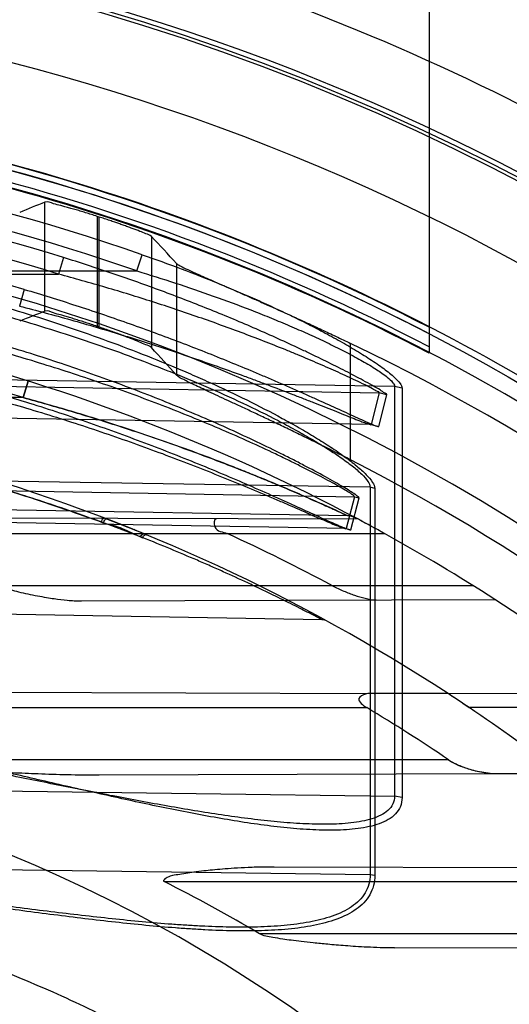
# Model space of a CAD drawing. Header units: millimetres. Extents: x 0 to 297, y 0 to 210.
# Tile 102 of 256: x 146.9301 to 147.0144, y 93.246 to 93.4157. Entities that reach past the tile are written whole.
import ezdxf

# ---------------------------------------------------------------- set-up
doc = ezdxf.new("R2010")
doc.units = ezdxf.units.MM
doc.header["$LTSCALE"] = 16.335
doc.layers.get('0').update_dxf_attribs({"linetype": 'CONTINUOUS'})
for name, color, linetype in [('01_GLOBAL', 7, 'CONTINUOUS'), ('INTFCLR_1', 7, 'CONTINUOUS'), ('INTFCLR_144815', 7, 'CONTINUOUS')]:
    doc.layers.add(name, color=color, linetype=linetype)

msp = doc.modelspace()

# ---------------------------------------------------------------- linework, layer by layer
at = {"color": 7, "linetype": 'Continuous'}
msp.add_circle((147.7028034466, 92.1254639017), 2.28, dxfattribs=at)
at = {"color": 9, "linetype": 'Continuous'}
msp.add_arc((147.7028034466, 92.1254639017), 2.2507792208, 92.9674534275, 177.0325465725, dxfattribs=at)
at = {"layer": '01_GLOBAL', "color": 7, "linetype": 'Continuous'}
msp.add_circle((147.7028034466, 92.1254639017), 2.31, dxfattribs=at)
at = {"layer": 'INTFCLR_1', "color": 6, "linetype": 'Continuous'}
for p, q in [((147.0006356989, 93.5296316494), (147.0006356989, 93.3582202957)), ((146.9514451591, 93.3271316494), (146.9519271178, 93.3269333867)), ((147.003905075, 93.2995338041), (146.9911526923, 93.29957831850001)), ((147.0120154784, 93.2857578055), (147.0232658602, 93.28579707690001))]:
    msp.add_line(p, q, dxfattribs=at)
at = {"layer": 'INTFCLR_1', "color": 9, "linetype": 'Continuous'}
for p, q in [((146.9376538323, 93.3747205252), (146.9368146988, 93.37185870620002)), ((146.9503000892, 93.3724154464), (146.9512280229, 93.375205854)), ((146.8266356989, 93.3724154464), (146.9503000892, 93.3724154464)), ((146.8506356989, 93.37185870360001), (146.9368146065, 93.37185870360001)), ((146.9308989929, 93.3692313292), (146.9300996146, 93.3663570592)), ((146.9946795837, 93.35250458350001), (146.8535833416, 93.3548949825)), ((146.8535833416, 93.3538204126), (146.9920326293, 93.35140553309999)), ((146.9315782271, 93.35342562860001), (146.9307336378, 93.3505628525)), ((146.9307336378, 93.3505628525), (146.9315782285, 93.3534256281)), ((146.994679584, 93.35250458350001), (146.9946795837, 93.2818556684)), ((146.9959774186, 93.3521934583), (146.9946795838, 93.35250458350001)), ((146.9959774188, 93.3521934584), (146.9959774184, 93.2816143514)), ((146.9307336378, 93.3505628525), (146.8506356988, 93.3505628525)), ((146.9920326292, 93.35140553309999), (146.990652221, 93.3459279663)), ((146.9919774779, 93.3455931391), (146.9933480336, 93.3510757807)), ((146.9933480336, 93.3510757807), (146.9920326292, 93.35140553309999)), ((146.9906522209, 93.3459279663), (146.8535833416, 93.3483187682)), ((146.990652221, 93.3459279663), (146.9919774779, 93.3455931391)), ((146.9904780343, 93.33510257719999), (146.8326356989, 93.33777668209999)), ((146.8326356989, 93.33619617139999), (146.9877702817, 93.33349026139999)), ((146.9877702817, 93.33349026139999), (146.9863558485, 93.328013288)), ((146.9877702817, 93.33349026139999), (146.9885780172, 93.3332827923)), ((146.9904780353, 93.33510257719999), (146.9904780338, 93.26835819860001)), ((146.9912744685, 93.3349071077), (146.9904780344, 93.33510257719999)), ((146.9912744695, 93.3349071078), (146.991274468, 93.2682065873)), ((146.986619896, 93.3301892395), (146.8535833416, 93.33251140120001)), ((146.9871699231, 93.3278024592), (146.9885780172, 93.3332827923)), ((146.9863558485, 93.328013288), (146.8326356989, 93.330694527)), ((146.9884467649, 93.329587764), (146.8915173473, 93.32992611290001)), ((146.8922430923, 93.3271316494), (146.9929641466, 93.3271316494)), ((146.9507953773, 93.32661484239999), (146.9514451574, 93.3271316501)), ((146.9863558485, 93.328013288), (146.9871699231, 93.3278024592)), ((147.008235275, 93.3181316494), (146.926188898, 93.3181316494)), ((146.9822175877, 93.3122633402), (146.8326356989, 93.3148743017)), ((146.9407433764, 93.31550901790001), (147.0119716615, 93.3157576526)), ((146.9035309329, 93.2998841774), (146.9911526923, 93.29957831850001)), ((147.0350701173, 93.29942501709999), (147.003905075, 93.2995338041)), ((146.8266356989, 93.2971316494), (146.9898811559, 93.2971316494)), ((147.0380017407, 93.2971316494), (147.0075233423, 93.2971316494)), ((147.0039576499, 93.2881316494), (146.8944553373, 93.2881316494)), ((146.9437845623, 93.2855196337), (147.0120154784, 93.2857578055)), ((146.8535833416, 93.283709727), (146.9946795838, 93.2818556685)), ((146.9959774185, 93.2816143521), (146.9946795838, 93.2818556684)), ((146.8326356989, 93.2704323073), (146.9904780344, 93.26835819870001)), ((147.032664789, 93.26943341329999), (146.973970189, 93.26963829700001)), ((146.9904780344, 93.26835819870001), (146.9912744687, 93.2682065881)), ((146.9549877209, 93.2671316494), (147.0313801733, 93.2671316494)), ((147.0413799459, 93.2581316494), (146.9714198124, 93.2581316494)), ((146.9946540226, 93.2556972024), (147.0473700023, 93.2558812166))]:
    msp.add_line(p, q, dxfattribs=at)
at = {"layer": 'INTFCLR_1', "color": 7, "linetype": 'Continuous'}
for p, q in [((146.9514451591, 93.3271316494), (146.9448683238, 93.32974448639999)), ((146.9451096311, 93.3296514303), (146.949770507, 93.3278132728)), ((146.9929641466, 93.3271316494), (146.9916295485, 93.3278667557)), ((147.006412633, 93.297876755), (147.0075233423, 93.2971316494)), ((147.0089912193, 93.2861444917), (147.0111384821, 93.28579680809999))]:
    msp.add_line(p, q, dxfattribs=at)
at = {"layer": 'INTFCLR_1', "color": 6, "linetype": 'Continuous'}
for centre, radius, start, end in [((146.8326356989, 93.03763164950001), 0.36591769, 62.6696856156, 90.00000000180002), ((146.8326356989, 93.03763164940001), 0.3629177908, 62.4245665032, 90), ((146.8326356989, 93.03763164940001), 0.3620710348, 270, 90.00000002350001), ((146.8328686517, 93.03762897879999), 0.3530026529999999, 72.7321003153, 86.6152856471), ((146.8326356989, 93.03763164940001), 0.3440948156, 270, 90.00000002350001), ((146.8320992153, 93.0351257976), 0.3211890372, 61.7776811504, 65.3868155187), ((146.8326356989, 93.03763164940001), 0.330931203, 57.18603115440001, 61.0218089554), ((146.8342855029, 93.03826155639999), 0.3020325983, 55.82187042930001, 58.9917382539), ((146.8326356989, 93.03763164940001), 0.312931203, 52.4700577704, 56.0223614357), ((146.8424927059, 93.04223978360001), 0.2514587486, 59.1550388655, 63.42494595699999)]:
    msp.add_arc(centre, radius, start, end, dxfattribs=at)
at = {"layer": 'INTFCLR_1', "color": 9, "linetype": 'Continuous'}
for centre, radius, start, end in [((146.8326356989, 93.03763164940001), 0.3649325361, 62.58972046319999, 87.6442799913), ((146.8326356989, 93.03763164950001), 0.3619407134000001, 62.3438421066, 87.6442799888), ((146.8337322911, 93.0377341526), 0.3573407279, 70.80368684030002, 87.7501121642), ((146.8337755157, 93.03773306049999), 0.3543871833, 70.8036894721, 86.80439256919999), ((146.8329253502, 93.037652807), 0.3499809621, 72.73193137, 86.6160883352), ((146.8324070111, 93.03763150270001), 0.3459177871, 73.4574954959, 86.4686572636), ((146.8326356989, 93.03763164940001), 0.330931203, 61.9120625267, 89.9999999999), ((146.8326876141, 93.0376292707), 0.3279336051, 72.6035705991, 86.3466731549), ((146.8326356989, 93.03763164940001), 0.312931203, 56.81755615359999, 90), ((146.9865675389, 93.3271896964), 0.003, 62.0044590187, 88.99999997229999), ((146.95867832, 93.34523383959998), 0.0202189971, 247.0530898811, 248.5131805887), ((146.8326356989, 93.03763164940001), 0.330931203, 52.2866422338, 57.18603115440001), ((146.9821861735, 93.3104636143), 0.0018, 61.2710318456, 88.99999997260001), ((146.8326356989, 93.03763164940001), 0.2529307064, 22.4933176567, 89.9999999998)]:
    msp.add_arc(centre, radius, start, end, dxfattribs=at)
at = {"layer": 'INTFCLR_1', "color": 7, "linetype": 'Continuous'}
for centre, radius, start, end in [((146.8326356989, 93.03763164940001), 0.330931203, 61.0218089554, 61.9120625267), ((146.8338567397, 93.0398898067), 0.3283641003, 61.2831589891, 61.91451140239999), ((146.8412232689, 93.05351315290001), 0.3128768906, 61.267211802, 61.93014629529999), ((146.8903799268, 93.17969139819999), 0.1595848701, 67.6576901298, 68.1513111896), ((146.8326356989, 93.03763164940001), 0.312931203, 56.0223614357, 56.81755615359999), ((146.926650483, 93.1805337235), 0.1418777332, 56.3102727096, 57.0084549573)]:
    msp.add_arc(centre, radius, start, end, dxfattribs=at)
at = {"layer": 'INTFCLR_1', "color": 9, "linetype": 'Continuous'}
for points, knots in [([(146.8935998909, 93.37417166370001), (146.8983955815, 93.37331405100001), (146.9079298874, 93.3713903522), (146.9220557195, 93.36786602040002), (146.9359486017, 93.3636988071), (146.9473142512, 93.359669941), (146.9551345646, 93.35653804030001), (146.9595557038, 93.35465550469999), (146.9639060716, 93.35272511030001), (146.9691987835, 93.3502259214), (146.9743277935, 93.3475782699), (146.9782563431, 93.3453851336), (146.9810431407, 93.3437364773), (146.9836521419, 93.34208657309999), (146.986026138, 93.34045773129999), (146.9880823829, 93.3388925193), (146.9897256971, 93.3374287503), (146.9908312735, 93.3361782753), (146.9912744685, 93.33527954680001), (146.9912744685, 93.3349071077)], [0, 0, 0, 0, 0.1368680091, 0.2731479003, 0.4088782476, 0.5442043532, 0.6117611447, 0.6455181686, 0.6791986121, 0.7454685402, 0.8099256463, 0.8413136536, 0.871861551, 0.9008796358, 0.9280292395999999, 0.952698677, 0.9735151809, 0.9895366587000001, 1, 1, 1, 1]), ([(146.9933480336, 93.3510757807), (146.9933792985, 93.3512013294), (146.9927574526, 93.3514459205), (146.992134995, 93.3519833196), (146.9907652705, 93.3526981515), (146.989335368, 93.35350800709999), (146.9877732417, 93.3543346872), (146.9862149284, 93.3551474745), (146.9839890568, 93.3562803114), (146.981682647, 93.35741867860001), (146.9793052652, 93.3585585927), (146.9768367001, 93.3597196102), (146.9736936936, 93.3611556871), (146.9685674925, 93.3634108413), (146.9620244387, 93.3661284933), (146.9540238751, 93.36920226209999), (146.9458900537, 93.37208298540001), (146.9404074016, 93.3738645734), (146.9376538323, 93.3747205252)], [0, 0, 0, 0, 0.0064003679, 0.0232334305, 0.0481998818, 0.07868972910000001, 0.1059654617, 0.1352473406, 0.1657372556, 0.2294765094, 0.2624929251, 0.2961588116, 0.3644239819, 0.4334261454, 0.5731906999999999, 0.7148597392, 0.8573560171, 1, 1, 1, 1]), ([(146.9512280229, 93.375205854), (146.9534664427, 93.3744265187), (146.9579160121, 93.3728132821), (146.9645116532, 93.3702194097), (146.9699301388, 93.3679066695), (146.9742057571, 93.3659595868), (146.9773662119, 93.3644543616), (146.9804683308, 93.36290511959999), (146.9834846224, 93.3613191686), (146.9863801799, 93.35970656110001), (146.9891078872, 93.3580812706), (146.9912389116, 93.3567010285), (146.9931047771, 93.3553723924), (146.9944885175, 93.35427440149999), (146.9955640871, 93.35317195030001), (146.9959774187, 93.3524811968), (146.9959774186, 93.3521934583)], [0, 0, 0, 0, 0.1399170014, 0.2793576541, 0.4183287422, 0.4876370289, 0.5566821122, 0.6249632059, 0.6923126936, 0.7578375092, 0.8205796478, 0.8797551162, 0.9075609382, 0.9559781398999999, 0.9830143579, 1, 1, 1, 1]), ([(146.9885780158, 93.333282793), (146.9885998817, 93.3333682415), (146.9882506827, 93.333589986), (146.9878108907, 93.33396315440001), (146.9868898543, 93.33452579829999), (146.9857484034, 93.33522556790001), (146.9843322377, 93.3360419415), (146.9820944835, 93.3372956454), (146.9796398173, 93.33860801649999), (146.9770126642, 93.33996282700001), (146.9741404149, 93.34140698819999), (146.9703818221, 93.34322724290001), (146.9657137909, 93.34538021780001), (146.9592363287, 93.34822396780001), (146.9508861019, 93.3516210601), (146.9423331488, 93.3547519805), (146.9353448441, 93.35710352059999), (146.9282608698, 93.3593497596), (146.9211062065, 93.3614140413), (146.9138919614, 93.3632946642), (146.9066495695, 93.3650501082), (146.8939591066, 93.3677837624), (146.875706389, 93.37075851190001), (146.8540221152, 93.3728256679), (146.8396438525, 93.37326670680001), (146.8326356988, 93.37326202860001)], [0, 0, 0, 0, 0.00162462, 0.005738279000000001, 0.0122045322, 0.020624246, 0.0307531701, 0.0421855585, 0.06792149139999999, 0.08199191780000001, 0.09663587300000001, 0.1271351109, 0.1589097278, 0.191316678, 0.2574313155, 0.3249182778, 0.3590433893, 0.3932372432, 0.4617974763, 0.496170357, 0.5305546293, 0.5990535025, 0.7352415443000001, 0.8709143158, 1, 1, 1, 1]), ([(146.9877702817, 93.33349026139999), (146.9877924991, 93.3335727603), (146.9874414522, 93.33378387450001), (146.9870086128, 93.3341388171), (146.9860907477, 93.3346743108), (146.9849566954, 93.3353403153), (146.9835480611, 93.3361172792), (146.9813222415, 93.3373106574), (146.9788809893, 93.3385593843), (146.9762686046, 93.3398481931), (146.9734114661, 93.341222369), (146.9696726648, 93.3429541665), (146.965029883, 93.3450018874), (146.9585856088, 93.3477069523), (146.9502783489, 93.350937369), (146.9417736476, 93.3539122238), (146.9348245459, 93.3561461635), (146.9277771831, 93.3582806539), (146.9206610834, 93.36024121), (146.9134869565, 93.36202664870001), (146.9062823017, 93.363693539), (146.8936550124, 93.3662890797), (146.8754987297, 93.3691105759), (146.8539244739, 93.3710701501), (146.8396164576, 93.3714873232), (146.832635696, 93.3714823)], [0, 0, 0, 0, 0.0015875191, 0.005652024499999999, 0.0120574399, 0.0204079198, 0.0304610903, 0.0418143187, 0.0673891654, 0.08137944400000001, 0.0959450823, 0.1262962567, 0.1579362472, 0.190224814, 0.2561523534, 0.3235168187, 0.357604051, 0.3917751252, 0.4603324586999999, 0.4947236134, 0.5291383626, 0.5977313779, 0.7342178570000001, 0.8702910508, 1, 1, 1, 1]), ([(146.8933131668, 93.3724154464), (146.8980804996, 93.3715931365), (146.9075629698, 93.36978265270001), (146.9216134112, 93.3664344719), (146.9354324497, 93.36247824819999), (146.9467412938, 93.35864942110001), (146.9545255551, 93.35567282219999), (146.9589228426, 93.3538790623), (146.9632513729, 93.35204944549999), (146.9685129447, 93.3496703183), (146.9736178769, 93.34715545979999), (146.9775261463, 93.3450669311), (146.980299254, 93.3435010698), (146.9828935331, 93.3419307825), (146.9852553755, 93.3403828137), (146.9872988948, 93.3388945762), (146.9889351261, 93.3375036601), (146.9900283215, 93.3363191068), (146.9904816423, 93.3354584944), (146.9904780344, 93.33510257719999)], [0, 0, 0, 0, 0.137561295, 0.2744141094, 0.4105726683, 0.5461541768, 0.6137615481, 0.64752046, 0.6811904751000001, 0.7473830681, 0.8116887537, 0.8429640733, 0.87337893, 0.9022313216, 0.9291876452, 0.9536238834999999, 0.9741733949, 0.9898789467, 1, 1, 1, 1]), ([(146.9920326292, 93.35140553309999), (146.9920661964, 93.3515220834), (146.9914337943, 93.3517224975), (146.9908349, 93.35219962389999), (146.9894688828, 93.3528149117), (146.9880551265, 93.35352013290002), (146.986505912, 93.3542373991), (146.9849613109, 93.3549431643), (146.9827536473, 93.3559266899), (146.9804671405, 93.35691418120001), (146.9781109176, 93.3579022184), (146.9756626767, 93.358908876), (146.9725456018, 93.36015329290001), (146.9674602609, 93.36210657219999), (146.9609696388, 93.364457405), (146.9530375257, 93.3671105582), (146.9449732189, 93.3695925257), (146.9395424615, 93.3711238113), (146.9368146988, 93.37185870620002)], [0, 0, 0, 0, 0.006167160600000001, 0.0227374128, 0.0474255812, 0.0776420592, 0.1047099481, 0.1337973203, 0.1641109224, 0.2275550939, 0.260453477, 0.2940215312, 0.3621540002, 0.4311060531, 0.5710097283, 0.7131243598, 0.8563550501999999, 1, 1, 1, 1]), ([(146.9503000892, 93.3724154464), (146.9525177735, 93.371744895), (146.9569259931, 93.3703572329), (146.9634662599, 93.3681196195), (146.9688433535, 93.36612255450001), (146.9730847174, 93.364433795), (146.9762202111, 93.3631349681), (146.9792950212, 93.3617907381), (146.9822868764, 93.3604195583), (146.9851569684, 93.35902077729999), (146.9878608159, 93.3576132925), (146.9899749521, 93.35641382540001), (146.991823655, 93.35526565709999), (146.9931963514, 93.3543155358), (146.9942459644, 93.3533690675), (146.994685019, 93.3527595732), (146.9946795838, 93.35250458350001)], [0, 0, 0, 0, 0.1416399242, 0.2825011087, 0.4225524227, 0.492254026, 0.5615861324, 0.6300255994, 0.6973979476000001, 0.7627772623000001, 0.8251826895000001, 0.8837747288, 0.911188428, 0.9585091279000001, 0.9844076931, 1, 1, 1, 1]), ([(146.9308989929, 93.3692313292), (146.9338773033, 93.36834670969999), (146.9397950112, 93.36650600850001), (146.94857242, 93.3635304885), (146.957218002, 93.3603597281), (146.9643183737, 93.3575616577), (146.9692283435, 93.3555299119), (146.9720050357, 93.3543545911), (146.9747329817, 93.3531831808), (146.9774166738, 93.35200720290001), (146.98004391, 93.3508357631), (146.982519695, 93.3497209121), (146.9848848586, 93.34864308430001), (146.9871205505, 93.34762113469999), (146.9886014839, 93.3469482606), (146.9898222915, 93.34639914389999), (146.9907187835, 93.3460153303), (146.9913777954, 93.34573412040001), (146.991682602, 93.3456503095), (146.9919651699, 93.34554409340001), (146.9919774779, 93.345593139)], [0, 0, 0, 0, 0.1421649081, 0.2835408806, 0.4240419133, 0.5634912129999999, 0.6327207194, 0.6671819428, 0.7014588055, 0.7685666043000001, 0.8012506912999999, 0.8330851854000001, 0.8928023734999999, 0.9202158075, 0.9454950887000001, 0.9674170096, 0.9809471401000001, 0.991242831, 0.9976861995, 1, 1, 1, 1]), ([(146.9300996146, 93.3663570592), (146.9330496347, 93.3655982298), (146.938910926, 93.36401786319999), (146.9476122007, 93.3614559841), (146.9561830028, 93.3587210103), (146.9632253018, 93.3563022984), (146.9680961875, 93.3545434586), (146.970849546, 93.3535258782), (146.973553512, 93.3525117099), (146.9762142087, 93.3514928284), (146.9788194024, 93.3504771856), (146.9812738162, 93.34951051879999), (146.9836191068, 93.34857544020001), (146.9858358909, 93.3476882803), (146.9873047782, 93.3471044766), (146.9885146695, 93.34662656), (146.9894054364, 93.3462956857), (146.9900557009, 93.3460459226), (146.9903646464, 93.34598378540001), (146.9906382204, 93.3458797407), (146.9906522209, 93.34592796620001)], [0, 0, 0, 0, 0.1428660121, 0.2846936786, 0.425393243, 0.564789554, 0.63390109, 0.6682815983, 0.7024641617, 0.7693491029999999, 0.8019079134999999, 0.8336114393, 0.8930666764, 0.9203587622, 0.9455324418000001, 0.9673772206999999, 0.9808763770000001, 0.9911706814, 0.9976447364, 1, 1, 1, 1]), ([(146.8326356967, 93.3649012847), (146.8396234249, 93.36489666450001), (146.8539334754, 93.3644299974), (146.8754695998, 93.3623157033), (146.8935437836, 93.3593206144), (146.9078805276, 93.3562127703), (146.9167976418, 93.3539724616), (146.92388903, 93.35200641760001), (146.9309110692, 93.349937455), (146.9395535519, 93.3471661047), (146.9497132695, 93.3435593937), (146.9579783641, 93.34034785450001), (146.9643932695, 93.3377023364), (146.9689904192, 93.33573864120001), (146.9726871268, 93.33411091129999), (146.9755234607, 93.3328391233), (146.9781216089, 93.3316631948), (146.9805570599, 93.33054938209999), (146.9827908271, 93.32953301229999), (146.9842102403, 93.32889438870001), (146.985355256, 93.3283973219), (146.9863090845, 93.3279971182), (146.9867507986, 93.32786254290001), (146.9871520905, 93.3277333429), (146.9871699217, 93.3278024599)], [0, 0, 0, 0, 0.1307897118, 0.2677697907, 0.4047496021, 0.4734241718, 0.5423054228, 0.5768037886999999, 0.6111558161, 0.6793183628, 0.746648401, 0.8129134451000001, 0.8452601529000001, 0.8765233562, 0.9064770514, 0.92086191, 0.9347014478, 0.9598634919, 0.9709448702, 0.9807221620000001, 0.9887877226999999, 0.9948915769, 0.9986639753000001, 1, 1, 1, 1]), ([(146.832635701, 93.3632588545), (146.8395951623, 93.36325458), (146.853833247, 93.362812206), (146.8752572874, 93.3608067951), (146.8932337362, 93.35796530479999), (146.9074950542, 93.355014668), (146.9163644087, 93.3528872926), (146.9234180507, 93.3510198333), (146.9304002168, 93.34905504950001), (146.9389935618, 93.34642283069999), (146.9490976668, 93.3429955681), (146.9573193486, 93.3399423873), (146.9637006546, 93.3374268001), (146.9682729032, 93.33555970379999), (146.9719499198, 93.33401178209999), (146.974771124, 93.33280229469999), (146.9773552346, 93.3316840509), (146.9797776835, 93.3306246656), (146.9819996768, 93.3296582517), (146.9834113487, 93.32905051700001), (146.9845512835, 93.32857893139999), (146.9854984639, 93.32819564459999), (146.98594129, 93.328073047), (146.9863372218, 93.3279446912), (146.9863558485, 93.328013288)], [0, 0, 0, 0, 0.1313495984, 0.2686565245, 0.4058580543, 0.4745887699, 0.543482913, 0.5779698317, 0.6122979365, 0.680374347, 0.7475662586, 0.8136422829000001, 0.8458776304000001, 0.877021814, 0.9068518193, 0.9211743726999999, 0.9349525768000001, 0.9600014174, 0.9710336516, 0.9807694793, 0.9888041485, 0.9948898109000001, 0.9986584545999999, 1, 1, 1, 1]), ([(146.9307336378, 93.3505628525), (146.9334915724, 93.34981073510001), (146.9389747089, 93.3482581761), (146.9471092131, 93.34573122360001), (146.9551210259, 93.3430305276), (146.9617003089, 93.3406387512), (146.9668699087, 93.338647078), (146.970040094, 93.3373872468), (146.9725226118, 93.3363719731), (146.9749048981, 93.33538204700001), (146.9777337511, 93.3341802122), (146.9804437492, 93.33299177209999), (146.982432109, 93.3321053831), (146.9837657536, 93.33150772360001), (146.9848233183, 93.3310079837), (146.9858508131, 93.3305727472), (146.986102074, 93.3303852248), (146.9866944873, 93.3301879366), (146.9866198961, 93.3301892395)], [0, 0, 0, 0, 0.1439991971, 0.2870321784, 0.429031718, 0.5698547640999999, 0.6396317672, 0.7080941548, 0.7416889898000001, 0.7747394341, 0.8380349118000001, 0.8965827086, 0.9235688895, 0.9481140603, 0.9691313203, 0.98564044, 0.9962420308, 1, 1, 1, 1]), ([(146.9866198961, 93.3301892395), (146.9852527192, 93.33082618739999), (146.9833974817, 93.33167405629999), (146.9810127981, 93.3327393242), (146.9794520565, 93.3334283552), (146.9772209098, 93.33439790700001), (146.974298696, 93.3356398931), (146.9712965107, 93.3368784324), (146.9688155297, 93.3378725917), (146.9662718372, 93.3388781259), (146.9617482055, 93.34062018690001), (146.9551810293, 93.34300923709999), (146.9485153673, 93.34525875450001), (146.9431033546, 93.3469742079), (146.9376317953, 93.3486393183), (146.933498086, 93.3498088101), (146.9307336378, 93.3505628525)], [0, 0, 0, 0, 0.0759741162, 0.1027488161, 0.1315639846, 0.1619136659, 0.2252908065, 0.2915052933, 0.3255020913, 0.359924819, 0.4292864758, 0.5696782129, 0.7119073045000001, 0.7836250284, 0.8556590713, 1, 1, 1, 1]), ([(146.9307336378, 93.3505628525), (146.9334915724, 93.34981073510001), (146.9389747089, 93.3482581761), (146.9471092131, 93.34573122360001), (146.9551210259, 93.3430305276), (146.9617003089, 93.3406387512), (146.9668699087, 93.338647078), (146.970040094, 93.3373872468), (146.9725226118, 93.3363719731), (146.9749048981, 93.33538204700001), (146.9777337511, 93.3341802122), (146.9804437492, 93.33299177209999), (146.982432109, 93.3321053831), (146.9837657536, 93.33150772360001), (146.9848233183, 93.3310079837), (146.9858508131, 93.3305727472), (146.986102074, 93.3303852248), (146.9866944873, 93.3301879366), (146.9866198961, 93.3301892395)], [0, 0, 0, 0, 0.1439991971, 0.2870321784, 0.429031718, 0.5698547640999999, 0.6396317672, 0.7080941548, 0.7416889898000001, 0.7747394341, 0.8380349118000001, 0.8965827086, 0.9235688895, 0.9481140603, 0.9691313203, 0.98564044, 0.9962420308, 1, 1, 1, 1]), ([(146.9822175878, 93.3122633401), (146.981355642, 93.3127152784), (146.9800522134, 93.3133910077), (146.9782398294, 93.3143145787), (146.9761449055, 93.31536884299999), (146.9738510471, 93.3164980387), (146.971388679, 93.3176814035), (146.9686769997, 93.3189617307), (146.9658621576, 93.3202535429), (146.9629602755, 93.3215463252), (146.9599408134, 93.3228637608), (146.9545027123, 93.32516071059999), (146.9465237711, 93.32830766), (146.9383496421, 93.3312285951), (146.9316580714, 93.3334351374), (146.9248557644, 93.3355535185), (146.9162544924, 93.3379979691), (146.9058229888, 93.34058993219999), (146.8918285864, 93.34357593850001), (146.8742178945, 93.34642783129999), (146.8532881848, 93.34841889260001), (146.8394068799, 93.3488496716), (146.8326356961, 93.3488492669)], [0, 0, 0, 0, 0.0187784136, 0.0283277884, 0.0392482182, 0.0640293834, 0.0776580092, 0.09196060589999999, 0.1218891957, 0.1374137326, 0.153256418, 0.1854526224, 0.251312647, 0.3187201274, 0.3529062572, 0.3872583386, 0.456181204, 0.5254040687, 0.5946131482, 0.7322372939, 0.8693511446, 1, 1, 1, 1]), ([(146.8326357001, 93.348849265), (146.8372264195, 93.3488457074), (146.846618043, 93.348653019), (146.8607713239, 93.34774201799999), (146.8750631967, 93.34618726), (146.8892635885, 93.34400705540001), (146.9033697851, 93.34119441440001), (146.9138616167, 93.3386202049), (146.9208081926, 93.3366946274), (146.9254105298, 93.3353662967), (146.9311052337, 93.333624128), (146.9378490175, 93.3313957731), (146.9422945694, 93.32982182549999), (146.9444940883, 93.3290025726)], [0, 0, 0, 0, 0.1206088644, 0.2467093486, 0.3724880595, 0.4981837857, 0.6240325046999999, 0.7502704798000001, 0.7818918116, 0.8134145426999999, 0.8761180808, 0.9383352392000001, 1, 1, 1, 1]), ([(146.9512723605, 93.32642002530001), (146.9513307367, 93.32650542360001), (146.9514867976, 93.32670906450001), (146.9517615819, 93.3270016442), (146.9519271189, 93.3269333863)], [0, 0, 0, 0, 0.3661711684, 1, 1, 1, 1]), ([(146.9959774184, 93.2816143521), (146.9959774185, 93.2810853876), (146.9957896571, 93.2800305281), (146.994884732, 93.2787063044), (146.9935804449, 93.27773833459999), (146.9920202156, 93.2770437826), (146.9902707, 93.2765561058), (146.9877076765, 93.2761194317), (146.984283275, 93.2759244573), (146.9807631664, 93.276022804), (146.977851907, 93.2762279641), (146.9748518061, 93.276512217), (146.9710599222, 93.2769869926), (146.9649096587, 93.27793800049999), (146.9571193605, 93.2793994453), (146.949280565, 93.2810654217), (146.9429290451, 93.2824815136), (146.9365068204, 93.2839448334), (146.9252309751, 93.28656440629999), (146.9090926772, 93.29030275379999), (146.8928671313, 93.293740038), (146.8798047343, 93.2961513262), (146.869960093, 93.2977473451), (146.8603921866, 93.2990404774), (146.85409577, 93.2997022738), (146.8511047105, 93.2999687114)], [0, 0, 0, 0, 0.0105963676, 0.0207824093, 0.0313607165, 0.0427385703, 0.0548241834, 0.0676549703, 0.0947585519, 0.1233581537, 0.1381590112, 0.1532163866, 0.1837214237, 0.214695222, 0.2778732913, 0.3424670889, 0.3752260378, 0.408232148, 0.4744158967, 0.6071221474, 0.7400789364, 0.8066160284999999, 0.8731960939, 0.9398449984, 1, 1, 1, 1]), ([(146.9946795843, 93.2818556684), (146.9946795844, 93.281395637), (146.9944818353, 93.28045745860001), (146.9935700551, 93.2793203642), (146.9922843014, 93.2784988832), (146.9907451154, 93.2779065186), (146.9890149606, 93.27749049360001), (146.9864734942, 93.2771189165), (146.9830812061, 93.27695860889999), (146.9795918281, 93.27705129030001), (146.9767043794, 93.2772349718), (146.9737298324, 93.2774869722), (146.969970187, 93.2779049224), (146.9638728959, 93.27873816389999), (146.9561483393, 93.2800135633), (146.9483710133, 93.28146350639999), (146.9420703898, 93.28269330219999), (146.9357015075, 93.2839621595), (146.9245177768, 93.2862299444), (146.9085049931, 93.2894567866), (146.8924134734, 93.2924094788), (146.8794628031, 93.29447386), (146.8696992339, 93.2958376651), (146.8610675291, 93.2968404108), (146.8556873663, 93.2973445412), (146.8535833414, 93.2975216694)], [0, 0, 0, 0, 0.0095232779, 0.019046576, 0.0293793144, 0.0407832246, 0.0530488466, 0.066146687, 0.0939047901, 0.123214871, 0.1383768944, 0.1537950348, 0.1850089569, 0.2166729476, 0.2811818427, 0.3470566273, 0.3804442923, 0.4140742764, 0.4814920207, 0.6166745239, 0.7522231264, 0.8201302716, 0.8881422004, 0.9562897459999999, 1, 1, 1, 1]), ([(146.9904780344, 93.26835819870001), (146.9904780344, 93.26779021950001), (146.9903405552, 93.26667335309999), (146.9896758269, 93.2651305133), (146.9886295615, 93.26382321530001), (146.9872855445, 93.26274232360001), (146.9857087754, 93.2618575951), (146.9832972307, 93.26088042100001), (146.980641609, 93.2602283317), (146.9778502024, 93.25978569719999), (146.9748724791, 93.25945709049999), (146.971015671, 93.2592531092), (146.9662561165, 93.2592479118), (146.9621917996, 93.2593958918), (146.9588728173, 93.2595854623), (146.9554843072, 93.2598200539), (146.9512028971, 93.26018338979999), (146.9460174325, 93.26070314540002), (146.9390065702, 93.26148521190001), (146.9301694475, 93.26257601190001), (146.9194997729, 93.26395558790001), (146.9087451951, 93.2653346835), (146.8942546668, 93.26710115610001), (146.8796498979, 93.26864731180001), (146.8667882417, 93.26968738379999), (146.8593860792, 93.2701828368), (146.8486219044, 93.2707990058), (146.8397000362, 93.2710935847), (146.8326356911, 93.27118403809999)], [0, 0, 0, 0, 0.0104860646, 0.0204761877, 0.0306271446, 0.0410848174, 0.0521313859, 0.0638920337, 0.0890319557, 0.1023818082, 0.1160723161, 0.1443183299, 0.1736348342, 0.2039189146, 0.219389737, 0.2350089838, 0.2666261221, 0.2987127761, 0.3312205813, 0.3968618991, 0.4630987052, 0.529845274, 0.597038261, 0.7326043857, 0.8009458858, 0.8352534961, 0.8695669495, 1, 1, 1, 1]), ([(146.9912744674, 93.26820658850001), (146.9912744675, 93.2676092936), (146.9911373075, 93.26643884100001), (146.9904724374, 93.26481729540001), (146.9894224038, 93.2634392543), (146.9880706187, 93.262298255), (146.9864842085, 93.2613642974), (146.9840617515, 93.26033413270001), (146.9813893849, 93.25964413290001), (146.9785811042, 93.2591756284), (146.9755878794, 93.2588272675), (146.9717104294, 93.258609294), (146.9669254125, 93.25859986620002), (146.9628396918, 93.25875229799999), (146.9595033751, 93.25894915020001), (146.9560969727, 93.2591933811), (146.9517929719, 93.2595724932), (146.9465803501, 93.2601156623), (146.9395325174, 93.26093378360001), (146.9306491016, 93.262075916), (146.9199238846, 93.263521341), (146.9091132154, 93.26496680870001), (146.8945478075, 93.266818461), (146.8798666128, 93.26843906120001), (146.8669362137, 93.2695279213), (146.8594949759, 93.2700458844), (146.8486854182, 93.27068848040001), (146.8397267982, 93.27099370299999), (146.8326356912, 93.27108495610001)], [0, 0, 0, 0, 0.0109495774, 0.0213196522, 0.0317515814, 0.042393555, 0.05355310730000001, 0.0653771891, 0.09055277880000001, 0.1038959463, 0.1175707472, 0.1457706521, 0.1750333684, 0.2052626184, 0.220706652, 0.2362998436, 0.2678673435, 0.2999076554, 0.3323720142, 0.397933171, 0.4640942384, 0.5307643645, 0.5978761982, 0.7332556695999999, 0.8014900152, 0.8357407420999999, 0.869995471, 1, 1, 1, 1])]:
    msp.add_open_spline(points, degree=3, knots=knots, dxfattribs=at)
at = {"layer": 'INTFCLR_1', "color": 7, "linetype": 'Continuous'}
for points, knots in [([(146.9448683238, 93.32974448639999), (146.944833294, 93.32977456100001), (146.9444382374, 93.3298034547), (146.9442515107, 93.3293843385), (146.9440818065, 93.32913059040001)], [0, 0, 0, 0, 0.1313723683, 1, 1, 1, 1]), ([(146.9440818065, 93.32913059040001), (146.9447647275, 93.32888932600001), (146.9460351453, 93.3286273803), (146.947799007, 93.328064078), (146.9492935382, 93.32730739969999), (146.9502880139, 93.3268293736), (146.9507953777, 93.32661484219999)], [0, 0, 0, 0, 0.302215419, 0.5396466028, 0.7701500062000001, 1, 1, 1, 1]), ([(146.9444940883, 93.3290025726), (146.9445504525, 93.32910298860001), (146.9446973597, 93.3293233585), (146.9449352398, 93.32971859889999), (146.9451096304, 93.3296514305)], [0, 0, 0, 0, 0.3812620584, 1, 1, 1, 1]), ([(146.8944553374, 93.2881316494), (146.8952074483, 93.28799115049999), (146.8969132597, 93.28780908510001), (146.8991720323, 93.2876266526), (146.9012702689, 93.2874764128), (146.9030783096, 93.2873548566), (146.9050510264, 93.28722888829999), (146.907205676, 93.2870964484), (146.9095555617, 93.286955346), (146.9121150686, 93.28680558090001), (146.9149056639, 93.28664668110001), (146.9179544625, 93.2864779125), (146.9212910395, 93.28629808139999), (146.9249504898, 93.2861092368), (146.9289835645, 93.2859159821), (146.9334663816, 93.2857292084), (146.9384481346, 93.28555789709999), (146.9419494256, 93.2855304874), (146.9437845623, 93.2855196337)], [0, 0, 0, 0, 0.0464524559, 0.1039735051, 0.1376438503, 0.1741562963, 0.2139944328, 0.2576554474, 0.3052176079, 0.3569188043, 0.4133153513, 0.4749160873, 0.5423024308, 0.6161812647, 0.6973861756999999, 0.7874396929, 0.8885822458, 1, 1, 1, 1]), ([(147.0039574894, 93.2881318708), (147.0044190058, 93.2878167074), (147.0055363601, 93.28723591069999), (147.007501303, 93.28649778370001), (147.0097070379, 93.28594730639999), (147.0112820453, 93.2857513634), (147.0120147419, 93.2857571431)], [0, 0, 0, 0, 0.1975772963, 0.4426438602, 0.7409574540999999, 1, 1, 1, 1]), ([(147.0039576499, 93.2881316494), (147.0043753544, 93.2878586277), (147.0053214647, 93.28733660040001), (147.0070100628, 93.2866720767), (147.0082740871, 93.28630692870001), (147.0089912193, 93.2861444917)], [0, 0, 0, 0, 0.2754339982, 0.5941494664, 1, 1, 1, 1]), ([(146.9739701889, 93.26963829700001), (146.9734252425, 93.2696395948), (146.9723810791, 93.2696343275), (146.9708787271, 93.2696001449), (146.969116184, 93.2695354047), (146.9671766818, 93.2694297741), (146.9651248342, 93.26927771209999), (146.9633931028, 93.269120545), (146.9617503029, 93.2689502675), (146.9602111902, 93.2687581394), (146.9587346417, 93.26856744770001), (146.9572836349, 93.2682707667), (146.9562638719, 93.2682666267), (146.9545837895, 93.2673386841), (146.9549877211, 93.2671316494)], [0, 0, 0, 0, 0.0841623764, 0.1612544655, 0.2320746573, 0.3565503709, 0.461200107, 0.5498524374, 0.6249883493, 0.7166048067, 0.7880035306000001, 0.8591938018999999, 0.9298993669, 1, 1, 1, 1])]:
    msp.add_open_spline(points, degree=3, knots=knots, dxfattribs=at)
at = {"layer": 'INTFCLR_1', "color": 6, "linetype": 'Continuous'}
for points, knots in [([(146.964029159, 93.3296729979), (146.9635574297, 93.3296746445), (146.9635113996, 93.3273409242), (146.9651400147, 93.3274663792), (146.9658712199, 93.3271316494)], [0, 0, 0, 0, 0.3697215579, 1, 1, 1, 1]), ([(146.926188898, 93.3181316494), (146.926955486, 93.31787875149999), (146.9282038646, 93.3175180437), (146.9299887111, 93.317069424), (146.9315455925, 93.3167180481), (146.9331392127, 93.31639696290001), (146.9346578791, 93.316126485), (146.9363682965, 93.31586025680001), (146.9383728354, 93.3156125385), (146.9399334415, 93.31550619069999), (146.9407433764, 93.31550901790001)], [0, 0, 0, 0, 0.163280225, 0.2626467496, 0.3722503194, 0.486078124, 0.5914423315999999, 0.6842478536, 0.8361709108, 1, 1, 1, 1]), ([(146.9839875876, 93.3181316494), (146.9846149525, 93.3177947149), (146.9858648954, 93.317210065), (146.9877448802, 93.3164900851), (146.9895992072, 93.31594194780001), (146.9908610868, 93.3156839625), (146.9915006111, 93.3156861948)], [0, 0, 0, 0, 0.2687741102, 0.5201216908, 0.7586232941, 1, 1, 1, 1]), ([(146.9911526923, 93.29957831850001), (146.9906681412, 93.2995800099), (146.9898014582, 93.29960780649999), (146.987793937, 93.2986369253), (146.9892932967, 93.2974850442), (146.9898811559, 93.2971316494)], [0, 0, 0, 0, 0.2965482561, 0.5802242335, 1, 1, 1, 1]), ([(146.8326356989, 93.267698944), (146.8348936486, 93.26779514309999), (146.8394126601, 93.267920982), (146.8461935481, 93.2679098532), (146.8529711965, 93.2676988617), (146.859739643, 93.2672881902), (146.866493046, 93.2666781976), (146.8732255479, 93.265869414), (146.8799313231, 93.26486253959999), (146.8866045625, 93.2636584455), (146.8932394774, 93.2622581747), (146.8998303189, 93.2606629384), (146.9063713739, 93.2588741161), (146.912856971, 93.256893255), (146.9192814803, 93.2547220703), (146.9256393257, 93.2523624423), (146.9319249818, 93.24981641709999), (146.9381330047, 93.2470861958), (146.9442580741, 93.24417411), (146.9502947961, 93.2410827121), (146.9562380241, 93.2378146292), (146.9620824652, 93.2343727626), (146.9678231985, 93.2307599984), (146.973455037, 93.2269795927), (146.9789732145, 93.22303474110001), (146.9843727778, 93.21892898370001), (146.989649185, 93.2146657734), (146.9947977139, 93.21024892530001), (146.9998140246, 93.2056821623), (147.0046936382, 93.20096956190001), (147.0094324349, 93.19611510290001), (147.0140261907, 93.19112311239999), (147.018471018, 93.18599781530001), (147.0227629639, 93.18074377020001), (147.026898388, 93.175365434), (147.0308736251, 93.16986757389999), (147.0346852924, 93.16425486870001), (147.0383300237, 93.1585322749), (147.0418047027, 93.1527046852), (147.0451062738, 93.14677722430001), (147.0482319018, 93.1407549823), (147.0511788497, 93.1346432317), (147.0539445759, 93.12844724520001), (147.0565266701, 93.12217241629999), (147.0589228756, 93.1158242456), (147.0603950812, 93.1115467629), (147.0610994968, 93.10939776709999)], [0, 0, 0, 0, 0.0227205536, 0.0454410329, 0.06816134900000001, 0.09088163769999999, 0.1136018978, 0.1363221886, 0.1590426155, 0.1817632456, 0.2044840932, 0.2272051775, 0.2499266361, 0.2726484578, 0.2953706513, 0.3180932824, 0.3408163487, 0.363539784, 0.3862638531, 0.4089891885, 0.4317141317, 0.4544408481, 0.4771673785, 0.4998953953, 0.5226228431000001, 0.5453516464, 0.5680799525, 0.5908095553, 0.6135387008, 0.6362690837, 0.6589990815, 0.6817302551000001, 0.7044610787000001, 0.7271930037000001, 0.7499246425, 0.7726572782, 0.7953897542, 0.8181230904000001, 0.8408563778, 0.8635903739, 0.8863244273, 0.90905904, 0.9317938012, 0.9545290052, 0.9772643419, 1, 1, 1, 1]), ([(146.8326356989, 93.2611850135), (146.8370934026, 93.2613679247), (146.8460221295, 93.2614662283), (146.8593965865, 93.260813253), (146.8727322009, 93.2593570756), (146.8860227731, 93.25709220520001), (146.8991901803, 93.2540186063), (146.9119493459, 93.2502127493), (146.9244276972, 93.24567473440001), (146.9366204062, 93.24040866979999), (146.9486732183, 93.2343158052), (146.9603342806, 93.2275074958), (146.9715563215, 93.22001275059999), (146.9823021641, 93.2118590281), (146.9925323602, 93.2030766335), (147.0022137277, 93.1936954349), (147.0113088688, 93.18375337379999), (147.0197869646, 93.17328453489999), (147.0276126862, 93.16233547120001), (147.0347635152, 93.1509416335), (147.0412169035, 93.13913965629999), (147.0469483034, 93.1269747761), (147.0519351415, 93.11449862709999), (147.0561630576, 93.1017520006), (147.0596198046, 93.0887741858), (147.062293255, 93.0756097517), (147.0641729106, 93.0623087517), (147.065251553, 93.04892494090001), (147.0655262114, 93.03551435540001), (147.0649983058, 93.02212437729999), (147.0636720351, 93.0087991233), (147.0615523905, 92.9955783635), (147.0586468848, 92.98250788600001), (147.0549655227, 92.9696336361), (147.0505224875, 92.9570052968), (147.0453357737, 92.94467244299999), (147.0394268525, 92.9326809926), (147.0328159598, 92.9210679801), (147.025529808, 92.9098785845), (147.017595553, 92.8991515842), (147.0090432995, 92.8889235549), (146.9998957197, 92.87922094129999), (146.990192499, 92.87008647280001), (146.9799629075, 92.86154562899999), (146.9692487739, 92.85363234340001), (146.9580859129, 92.8463733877), (146.946519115, 92.8397956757), (146.9346012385, 92.8339262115), (146.9226185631, 92.82888482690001), (146.9109496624, 92.82474710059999), (146.9001136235, 92.8215446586), (146.890303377, 92.81915042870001), (146.8815652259, 92.81740428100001), (146.8732657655, 92.81606653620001), (146.8646870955, 92.81500471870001), (146.8551490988, 92.8142133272), (146.8443424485, 92.81380665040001), (146.8367080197, 92.8139111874), (146.8326356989, 92.81407828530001)], [0, 0, 0, 0, 0.0185657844, 0.0371317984, 0.05569073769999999, 0.0743563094, 0.09320240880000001, 0.1119235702, 0.129729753, 0.1484268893, 0.1671582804, 0.1858963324, 0.2045840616, 0.2232805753, 0.241995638, 0.2606572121, 0.2793460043, 0.298034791, 0.3166822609, 0.3353170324, 0.3539796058, 0.3726237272, 0.3912431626, 0.4098577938, 0.4284754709, 0.4470981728, 0.4657246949, 0.4843423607, 0.5029403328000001, 0.5215094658, 0.5400731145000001, 0.5586325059, 0.5771954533, 0.5957587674, 0.6143211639, 0.6328711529, 0.651401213, 0.6699184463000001, 0.6884460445, 0.7069331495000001, 0.7254085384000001, 0.7438945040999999, 0.7623917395, 0.7808314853, 0.7993176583, 0.8177869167, 0.8362093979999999, 0.8546575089, 0.8730374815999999, 0.8902753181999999, 0.9061521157, 0.9200376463, 0.9322836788, 0.9432240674, 0.9550134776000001, 0.9682465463, 0.9830392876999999, 1, 1, 1, 1]), ([(146.9946540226, 93.2556972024), (146.9938327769, 93.2556943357), (146.9922694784, 93.2557188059), (146.9900446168, 93.25580859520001), (146.9880547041, 93.25592267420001), (146.986271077, 93.25604671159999), (146.9846680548, 93.25617456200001), (146.9828206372, 93.2563370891), (146.9808169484, 93.25653485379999), (146.9787143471, 93.256766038), (146.9769667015, 93.2569860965), (146.97532802, 93.25720719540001), (146.9735169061, 93.2575365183), (146.9720996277, 93.25772570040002), (146.9714198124, 93.2581316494)], [0, 0, 0, 0, 0.1052042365, 0.2002447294, 0.2852279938, 0.3605262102, 0.4292791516, 0.4912288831, 0.5980941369, 0.6872129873, 0.7621402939, 0.8238790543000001, 0.8985687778, 1, 1, 1, 1])]:
    msp.add_open_spline(points, degree=3, knots=knots, dxfattribs=at)
at = {"layer": 'INTFCLR_144815', "color": 9, "linetype": 'Continuous'}
for p, q in [((146.9344776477, 93.36546004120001), (146.9344776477, 93.3842749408)), ((146.9434653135, 93.3818197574), (146.9434653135, 93.36284636)), ((146.9438060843, 93.36273002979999), (146.9438060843, 93.3817098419)), ((146.9527937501, 93.37835939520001), (146.9527937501, 93.3591985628)), ((146.9571457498, 93.37370248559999), (146.9571457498, 93.35442487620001)), ((146.9871046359, 93.3398322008), (146.9871046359, 93.3599282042))]:
    msp.add_line(p, q, dxfattribs=at)
at = {"layer": 'INTFCLR_144815', "color": 6, "linetype": 'Continuous'}
for radius in [0.3828680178, 0.364857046]:
    msp.add_circle((146.8326356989, 93.03763164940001), radius, dxfattribs=at)
for radius, start, end in [(0.5278075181, 313.9937911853, 154.5150993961), (0.5060455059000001, 71.6563998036, 156.0440844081), (0.4979109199, 70.9981667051, 162.0018332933), (0.49294334, 282.2440355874, 71.2863570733), (0.3966228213, 45.0000000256, 314.9999999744), (0.3959130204, 44.99999995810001, 315.0000000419), (0.3953393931, 44.99999997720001, 315.0000000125), (0.366, 57.4833087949, 79.3673701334), (0.3615918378, 72.0945480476, 72.1512840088), (0.343580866, 71.1214044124, 71.1814515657), (0.3574013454, 25.6072723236, 64.3927276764), (0.3393903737, 27.0737153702, 62.92628462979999)]:
    msp.add_arc((146.8326356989, 93.03763164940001), radius, start, end, dxfattribs=at)
at = {"layer": 'INTFCLR_144815', "color": 9, "linetype": 'Continuous'}
for centre, radius, start, end in [((146.8326356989, 93.03763164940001), 0.5240974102, 71.617857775, 156.0236179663), ((146.8326356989, 93.03763164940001), 0.5180976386, 71.6178577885, 156.0236179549), ((146.8326356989, 93.03763164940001), 0.4958612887, 70.768222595, 162.2317774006), ((146.8326356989, 93.03763164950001), 0.5237295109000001, 40.82000966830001, 69.7456365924), ((146.8326356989, 93.03763164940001), 0.5057308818, 41.0185890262, 70.4297169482), ((146.8326356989, 93.03763164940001), 0.4997304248, 40.8200096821, 70.5083984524), ((146.8326356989, 93.03763164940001), 0.4071801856, 52.2436298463, 75.5403197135)]:
    msp.add_arc(centre, radius, start, end, dxfattribs=at)
at = {"layer": 'INTFCLR_144815', "color": 6, "linetype": 'Continuous'}
for centre, major_axis, ratio, start_param, end_param in [((147.1842916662, 93.03763164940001), (0.5277520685, 0), 0.7456587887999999, 2.0638918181, 2.0732771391), ((146.3037042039, 93.03763164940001), (0.7938005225, 0), 0.7456587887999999, 0.6038052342, 0.6133947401), ((147.162707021, 93.03763164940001), (0.4953586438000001, 0), 0.7456587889, 2.0496201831, 2.0595447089), ((146.3252888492, 93.03763164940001), (0.7614070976, 0), 0.7456587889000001, 0.5919499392, 0.6021168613)]:
    msp.add_ellipse(centre, major_axis=major_axis, ratio=ratio, start_param=start_param, end_param=end_param, dxfattribs=at)
for points, knots in [([(146.9434653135, 93.3818197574), (146.9431316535, 93.38192719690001), (146.9424688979, 93.38213821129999), (146.9414853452, 93.3824441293), (146.9405297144, 93.3827344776), (146.9396142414, 93.38300537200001), (146.9387504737, 93.38325572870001), (146.9379480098, 93.38347708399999), (146.9370218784, 93.3837439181), (146.9358967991, 93.3839338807), (146.9349424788, 93.3844611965), (146.9344776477, 93.3842749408)], [0, 0, 0, 0, 0.1127761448, 0.223771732, 0.3313923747, 0.4340915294, 0.5309760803, 0.6205644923, 0.7024344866, 0.8388913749, 1, 1, 1, 1]), ([(146.9527937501, 93.37835939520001), (146.9525533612, 93.3786140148), (146.951812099, 93.3787997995), (146.9507459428, 93.3792906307), (146.949693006, 93.37967046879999), (146.9487252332, 93.38003011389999), (146.9479519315, 93.3803066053), (146.9471998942, 93.38057089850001), (146.9464428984, 93.3808332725), (146.9456222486, 93.38111191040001), (146.944730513, 93.38140884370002), (146.9441113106, 93.3816112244), (146.9438060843, 93.3817098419)], [0, 0, 0, 0, 0.1094304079, 0.2230663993, 0.3723568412, 0.457156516, 0.5460546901, 0.6289204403, 0.7062841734, 0.7964222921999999, 0.8997592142, 1, 1, 1, 1]), ([(146.9571457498, 93.37370248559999), (146.9573104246, 93.37352445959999), (146.9579896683, 93.3731887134), (146.9589290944, 93.3727007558), (146.9600455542, 93.3721878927), (146.9611294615, 93.37169482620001), (146.9623778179, 93.3711387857), (146.9637708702, 93.3705235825), (146.9653057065, 93.3698493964), (146.966993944, 93.36910867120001), (146.968819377, 93.3683060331), (146.9707792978, 93.3674397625), (146.9728514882, 93.36651764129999), (146.9750455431, 93.3655332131), (146.9773402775, 93.3644930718), (146.9797204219, 93.3634017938), (146.9821514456, 93.3622740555), (146.9846201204, 93.3611132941), (146.9862703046, 93.360328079), (146.9871046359, 93.3599282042)], [0, 0, 0, 0, 0.0220566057, 0.0669989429, 0.09741344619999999, 0.1335175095, 0.1753822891, 0.2216792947, 0.2720311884, 0.3278486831, 0.389357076, 0.4533970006, 0.5227418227, 0.5956436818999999, 0.672114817, 0.7518899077, 0.8337892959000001, 0.9158511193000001, 1, 1, 1, 1]), ([(146.9434653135, 93.36284636), (146.9431306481, 93.3629604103), (146.9424659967, 93.3631844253), (146.941479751, 93.3635093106), (146.9405220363, 93.3638176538), (146.9396051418, 93.36410535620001), (146.9387407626, 93.36437116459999), (146.9379382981, 93.36460642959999), (146.9370137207, 93.36488901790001), (146.9358911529, 93.3650959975), (146.9349440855, 93.3656405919), (146.9344776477, 93.36546004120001)], [0, 0, 0, 0, 0.1132281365, 0.2246140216, 0.332539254, 0.4354202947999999, 0.5324089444, 0.6219790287, 0.7037566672, 0.8398244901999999, 1, 1, 1, 1]), ([(146.9527937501, 93.3591985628), (146.9525479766, 93.35946522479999), (146.9517814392, 93.359672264), (146.9506769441, 93.360202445), (146.9495771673, 93.3606208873), (146.948551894, 93.3610199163), (146.9476812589, 93.3613475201), (146.9467584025, 93.3616883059), (146.9457960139, 93.3620357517), (146.9448077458, 93.3623849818), (146.9441412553, 93.36261541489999), (146.9438060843, 93.36273002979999)], [0, 0, 0, 0, 0.1125708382, 0.230568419, 0.3859711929, 0.4756994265, 0.5724421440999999, 0.6746373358, 0.7810981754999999, 0.8900432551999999, 1, 1, 1, 1]), ([(146.9871046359, 93.3398322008), (146.9862182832, 93.3402852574), (146.9844520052, 93.3411813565), (146.9818236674, 93.34249519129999), (146.9792442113, 93.3437661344), (146.9767449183, 93.34498102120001), (146.9743374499, 93.34613665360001), (146.9720486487, 93.3472232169), (146.9698856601, 93.34824043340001), (146.9678675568, 93.3491827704), (146.9660017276, 93.3500500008), (146.9642989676, 93.3508401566), (146.9627680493, 93.35155285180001), (146.9614108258, 93.352187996), (146.9602391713, 93.3527481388), (146.9592429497, 93.3532235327), (146.9582374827, 93.3537634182), (146.95747067, 93.3540645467), (146.9571457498, 93.35442487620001)], [0, 0, 0, 0, 0.08958981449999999, 0.1782538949, 0.2644597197, 0.3483927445, 0.4283589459, 0.5048037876, 0.5764207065, 0.6434829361, 0.7052602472, 0.7616011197, 0.8124264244, 0.8572534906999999, 0.89643507, 0.9293997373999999, 0.9563322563, 1, 1, 1, 1])]:
    msp.add_open_spline(points, degree=3, knots=knots, dxfattribs=at)

doc.saveas('drawing.dxf')
